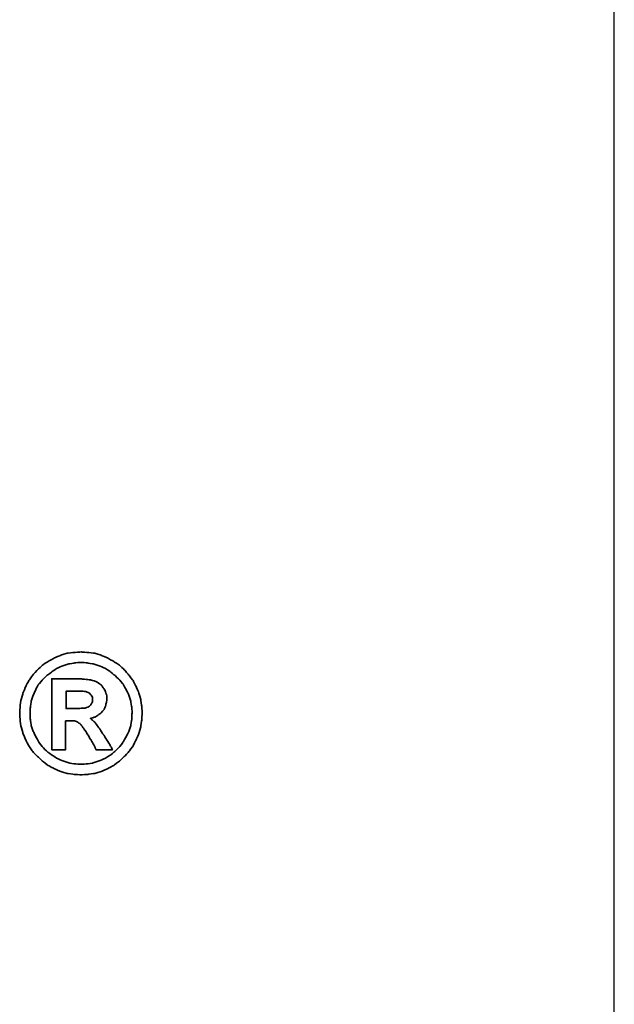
# Model space of a CAD drawing. Header units: millimetres. Extents: x 459 to 856, y -221 to -73.
# Tile 46 of 49: x 792 to 800, y -177 to -164. Entities that reach past the tile are written whole.
import ezdxf

# ---------------------------------------------------------------- set-up
doc = ezdxf.new("R2010")
doc.units = ezdxf.units.MM
for name, color, linetype in [('DIM', 4, 'CONTINUOUS'), ('layer 1', 7, 'CONTINUOUS'), ('OUT', 3, 'CONTINUOUS')]:
    doc.layers.add(name, color=color, linetype=linetype)

# ---------------------------------------------------------------- blocks, each defined once
blk = doc.blocks.new('TBI MOTION logo(完整正式版)')
at = {"layer": 'layer 1', "color": 22, "lineweight": 35}
for points, knots in [([(81.20634, 4.98624), (81.20634, 4.98624), (81.18649, 5.32862), (81.18649, 5.32862), (81.18649, 5.32862), (81.18649, 5.32862), (81.13886, 5.66206), (81.13886, 5.66206), (81.13886, 5.66206), (81.13886, 5.66206), (81.04359, 5.97764), (81.04359, 5.97764), (81.04359, 5.97764), (81.04359, 5.97764), (80.91061, 6.29124), (80.91061, 6.29124), (80.91061, 6.29124), (80.91061, 6.29124), (80.75778, 6.58697), (80.75778, 6.58697), (80.75778, 6.58697), (80.75778, 6.58697), (80.5593, 6.85294), (80.5593, 6.85294), (80.5593, 6.85294), (80.5593, 6.85294), (80.33105, 7.1189), (80.33105, 7.1189), (80.33105, 7.1189), (80.33105, 7.1189), (80.09287, 7.33921), (80.09287, 7.33921), (80.09287, 7.33921), (80.09287, 7.33921), (79.815, 7.51982), (79.815, 7.51982), (79.815, 7.51982), (79.815, 7.51982), (79.51133, 7.69051), (79.51133, 7.69051), (79.51133, 7.69051), (79.51133, 7.69051), (79.19773, 7.8235), (79.19773, 7.8235), (79.19773, 7.8235), (79.19773, 7.8235), (78.88215, 7.91877), (78.88215, 7.91877), (78.88215, 7.91877), (78.88215, 7.91877), (78.54871, 7.95846), (78.54871, 7.95846), (78.54871, 7.95846), (78.54871, 7.95846), (78.21526, 7.98625), (78.21526, 7.98625), (78.21526, 7.98625), (78.21526, 7.98625), (77.87388, 7.95846), (77.87388, 7.95846), (77.87388, 7.95846), (77.87388, 7.95846), (77.54044, 7.91877), (77.54044, 7.91877), (77.54044, 7.91877), (77.54044, 7.91877), (77.22485, 7.8235), (77.22485, 7.8235), (77.22485, 7.8235), (77.22485, 7.8235), (76.91027, 7.69051), (76.91027, 7.69051), (76.91027, 7.69051), (76.91027, 7.69051), (76.6056, 7.51982), (76.6056, 7.51982), (76.6056, 7.51982), (76.6056, 7.51982), (76.32972, 7.33921), (76.32972, 7.33921), (76.32972, 7.33921), (76.32972, 7.33921), (76.09154, 7.1189), (76.09154, 7.1189), (76.09154, 7.1189), (76.09154, 7.1189), (75.86329, 6.85294), (75.86329, 6.85294), (75.86329, 6.85294), (75.86329, 6.85294), (75.66382, 6.58697), (75.66382, 6.58697), (75.66382, 6.58697), (75.66382, 6.58697), (75.51099, 6.29124), (75.51099, 6.29124), (75.51099, 6.29124), (75.51099, 6.29124), (75.37702, 5.97764), (75.37702, 5.97764), (75.37702, 5.97764), (75.37702, 5.97764), (75.28175, 5.66206), (75.28175, 5.66206), (75.28175, 5.66206), (75.28175, 5.66206), (75.23411, 5.32862), (75.23411, 5.32862), (75.23411, 5.32862), (75.23411, 5.32862), (75.21625, 4.98624), (75.21625, 4.98624), (75.21625, 4.98624), (75.21625, 4.98624), (75.23411, 4.6528), (75.23411, 4.6528), (75.23411, 4.6528), (75.23411, 4.6528), (75.28175, 4.32035), (75.28175, 4.32035), (75.28175, 4.32035), (75.28175, 4.32035), (75.37702, 3.99583), (75.37702, 3.99583), (75.37702, 3.99583), (75.37702, 3.99583), (75.51099, 3.68224), (75.51099, 3.68224), (75.51099, 3.68224), (75.51099, 3.68224), (75.66382, 3.38749), (75.66382, 3.38749), (75.66382, 3.38749), (75.66382, 3.38749), (75.86329, 3.10963), (75.86329, 3.10963), (75.86329, 3.10963), (75.86329, 3.10963), (76.09154, 2.87145), (76.09154, 2.87145), (76.09154, 2.87145), (76.09154, 2.87145), (76.32972, 2.6432), (76.32972, 2.6432), (76.32972, 2.6432), (76.32972, 2.6432), (76.6056, 2.43381), (76.6056, 2.43381), (76.6056, 2.43381), (76.6056, 2.43381), (76.91027, 2.27205), (76.91027, 2.27205), (76.91027, 2.27205), (76.91027, 2.27205), (77.22485, 2.13906), (77.22485, 2.13906), (77.22485, 2.13906), (77.22485, 2.13906), (77.54044, 2.0438), (77.54044, 2.0438), (77.54044, 2.0438), (77.54044, 2.0438), (77.87388, 1.99616), (77.87388, 1.99616), (77.87388, 1.99616), (77.87388, 1.99616), (78.21526, 1.97631), (78.21526, 1.97631), (78.21526, 1.97631), (78.21526, 1.97631), (78.54871, 1.99616), (78.54871, 1.99616), (78.54871, 1.99616), (78.54871, 1.99616), (78.88215, 2.0438), (78.88215, 2.0438), (78.88215, 2.0438), (78.88215, 2.0438), (79.19773, 2.13906), (79.19773, 2.13906), (79.19773, 2.13906), (79.19773, 2.13906), (79.51133, 2.27205), (79.51133, 2.27205), (79.51133, 2.27205), (79.51133, 2.27205), (79.815, 2.43381), (79.815, 2.43381), (79.815, 2.43381), (79.815, 2.43381), (80.09287, 2.6432), (80.09287, 2.6432), (80.09287, 2.6432), (80.09287, 2.6432), (80.33105, 2.87145), (80.33105, 2.87145), (80.33105, 2.87145), (80.33105, 2.87145), (80.5593, 3.10963), (80.5593, 3.10963), (80.5593, 3.10963), (80.5593, 3.10963), (80.75778, 3.38749), (80.75778, 3.38749), (80.75778, 3.38749), (80.75778, 3.38749), (80.91061, 3.68224), (80.91061, 3.68224), (80.91061, 3.68224), (80.91061, 3.68224), (81.04359, 3.99583), (81.04359, 3.99583), (81.04359, 3.99583), (81.04359, 3.99583), (81.13886, 4.32035), (81.13886, 4.32035), (81.13886, 4.32035), (81.13886, 4.32035), (81.18649, 4.6528), (81.18649, 4.6528), (81.18649, 4.6528), (81.18649, 4.6528), (81.20634, 4.98624), (81.20634, 4.98624)], [0, 0, 0, 0, 0.01785714, 0.01785714, 0.01785714, 0.01785715, 0.03571429, 0.03571429, 0.03571429, 0.0357143, 0.05357143, 0.05357143, 0.05357143, 0.05357144, 0.07142857, 0.07142857, 0.07142857, 0.07142858, 0.08928571, 0.08928571, 0.08928571, 0.08928572, 0.10714286, 0.10714286, 0.10714286, 0.10714287, 0.125, 0.125, 0.125, 0.12500001, 0.14285714, 0.14285714, 0.14285714, 0.14285715, 0.16071429, 0.16071429, 0.16071429, 0.1607143, 0.17857143, 0.17857143, 0.17857143, 0.17857144, 0.19642857, 0.19642857, 0.19642857, 0.19642858, 0.21428571, 0.21428571, 0.21428571, 0.21428572, 0.23214286, 0.23214286, 0.23214286, 0.23214287, 0.25, 0.25, 0.25, 0.25000001, 0.26785714, 0.26785714, 0.26785714, 0.26785715, 0.28571429, 0.28571429, 0.28571429, 0.2857143, 0.30357143, 0.30357143, 0.30357143, 0.30357144, 0.32142857, 0.32142857, 0.32142857, 0.32142858, 0.33928571, 0.33928571, 0.33928571, 0.33928572, 0.35714286, 0.35714286, 0.35714286, 0.35714287, 0.375, 0.375, 0.375, 0.37500001, 0.39285714, 0.39285714, 0.39285714, 0.39285715, 0.41071429, 0.41071429, 0.41071429, 0.4107143, 0.42857143, 0.42857143, 0.42857143, 0.42857144, 0.44642857, 0.44642857, 0.44642857, 0.44642858, 0.46428571, 0.46428571, 0.46428571, 0.46428572, 0.48214286, 0.48214286, 0.48214286, 0.48214287, 0.5, 0.5, 0.5, 0.50000001, 0.51785714, 0.51785714, 0.51785714, 0.51785715, 0.53571429, 0.53571429, 0.53571429, 0.5357143, 0.55357143, 0.55357143, 0.55357143, 0.55357144, 0.57142857, 0.57142857, 0.57142857, 0.57142858, 0.58928571, 0.58928571, 0.58928571, 0.58928572, 0.60714286, 0.60714286, 0.60714286, 0.60714287, 0.625, 0.625, 0.625, 0.62500001, 0.64285714, 0.64285714, 0.64285714, 0.64285715, 0.66071429, 0.66071429, 0.66071429, 0.6607143, 0.67857143, 0.67857143, 0.67857143, 0.67857144, 0.69642857, 0.69642857, 0.69642857, 0.69642858, 0.71428571, 0.71428571, 0.71428571, 0.71428572, 0.73214286, 0.73214286, 0.73214286, 0.73214287, 0.75, 0.75, 0.75, 0.75000001, 0.76785714, 0.76785714, 0.76785714, 0.76785715, 0.78571429, 0.78571429, 0.78571429, 0.7857143, 0.80357143, 0.80357143, 0.80357143, 0.80357144, 0.82142857, 0.82142857, 0.82142857, 0.82142858, 0.83928571, 0.83928571, 0.83928571, 0.83928572, 0.85714286, 0.85714286, 0.85714286, 0.85714287, 0.875, 0.875, 0.875, 0.87500001, 0.89285714, 0.89285714, 0.89285714, 0.89285715, 0.91071429, 0.91071429, 0.91071429, 0.9107143, 0.92857143, 0.92857143, 0.92857143, 0.92857144, 0.94642857, 0.94642857, 0.94642857, 0.94642858, 0.96428571, 0.96428571, 0.96428571, 0.96428572, 0.98214286, 0.98214286, 0.98214286, 0.98214287, 1, 1, 1, 1]), ([(80.71014, 4.98624), (80.71014, 4.98624), (80.69129, 5.29091), (80.69129, 5.29091), (80.69129, 5.29091), (80.69129, 5.29091), (80.64464, 5.57672), (80.64464, 5.57672), (80.64464, 5.57672), (80.64464, 5.57672), (80.54937, 5.87245), (80.54937, 5.87245), (80.54937, 5.87245), (80.54937, 5.87245), (80.41639, 6.14833), (80.41639, 6.14833), (80.41639, 6.14833), (80.41639, 6.14833), (80.27349, 6.41429), (80.27349, 6.41429), (80.27349, 6.41429), (80.27349, 6.41429), (80.08295, 6.64255), (80.08295, 6.64255), (80.08295, 6.64255), (80.08295, 6.64255), (79.86264, 6.84301), (79.86264, 6.84301), (79.86264, 6.84301), (79.86264, 6.84301), (79.63439, 7.03355), (79.63439, 7.03355), (79.63439, 7.03355), (79.63439, 7.03355), (79.37835, 7.1963), (79.37835, 7.1963), (79.37835, 7.1963), (79.37835, 7.1963), (79.10246, 7.30944), (79.10246, 7.30944), (79.10246, 7.30944), (79.10246, 7.30944), (78.81665, 7.40471), (78.81665, 7.40471), (78.81665, 7.40471), (78.81665, 7.40471), (78.511, 7.45234), (78.511, 7.45234), (78.511, 7.45234), (78.511, 7.45234), (78.21526, 7.47219), (78.21526, 7.47219), (78.21526, 7.47219), (78.21526, 7.47219), (77.9106, 7.45234), (77.9106, 7.45234), (77.9106, 7.45234), (77.9106, 7.45234), (77.61685, 7.40471), (77.61685, 7.40471), (77.61685, 7.40471), (77.61685, 7.40471), (77.32012, 7.30944), (77.32012, 7.30944), (77.32012, 7.30944), (77.32012, 7.30944), (77.06309, 7.1963), (77.06309, 7.1963), (77.06309, 7.1963), (77.06309, 7.1963), (76.80606, 7.03355), (76.80606, 7.03355), (76.80606, 7.03355), (76.80606, 7.03355), (76.55797, 6.84301), (76.55797, 6.84301), (76.55797, 6.84301), (76.55797, 6.84301), (76.34063, 6.64255), (76.34063, 6.64255), (76.34063, 6.64255), (76.34063, 6.64255), (76.1491, 6.41429), (76.1491, 6.41429), (76.1491, 6.41429), (76.1491, 6.41429), (76.0062, 6.14833), (76.0062, 6.14833), (76.0062, 6.14833), (76.0062, 6.14833), (75.88314, 5.87245), (75.88314, 5.87245), (75.88314, 5.87245), (75.88314, 5.87245), (75.77794, 5.57672), (75.77794, 5.57672), (75.77794, 5.57672), (75.77794, 5.57672), (75.73924, 5.29091), (75.73924, 5.29091), (75.73924, 5.29091), (75.73924, 5.29091), (75.72039, 4.98624), (75.72039, 4.98624), (75.72039, 4.98624), (75.72039, 4.98624), (75.73924, 4.67165), (75.73924, 4.67165), (75.73924, 4.67165), (75.73924, 4.67165), (75.77794, 4.37791), (75.77794, 4.37791), (75.77794, 4.37791), (75.77794, 4.37791), (75.88314, 4.10102), (75.88314, 4.10102), (75.88314, 4.10102), (75.88314, 4.10102), (76.0062, 3.83407), (76.0062, 3.83407), (76.0062, 3.83407), (76.0062, 3.83407), (76.15902, 3.56811), (76.15902, 3.56811), (76.15902, 3.56811), (76.15902, 3.56811), (76.34063, 3.32001), (76.34063, 3.32001), (76.34063, 3.32001), (76.34063, 3.32001), (76.55797, 3.11955), (76.55797, 3.11955), (76.55797, 3.11955), (76.55797, 3.11955), (76.80606, 2.92901), (76.80606, 2.92901), (76.80606, 2.92901), (76.80606, 2.92901), (77.06309, 2.76725), (77.06309, 2.76725), (77.06309, 2.76725), (77.06309, 2.76725), (77.32012, 2.65412), (77.32012, 2.65412), (77.32012, 2.65412), (77.32012, 2.65412), (77.61685, 2.55786), (77.61685, 2.55786), (77.61685, 2.55786), (77.61685, 2.55786), (77.9106, 2.51022), (77.9106, 2.51022), (77.9106, 2.51022), (77.9106, 2.51022), (78.21526, 2.49137), (78.21526, 2.49137), (78.21526, 2.49137), (78.21526, 2.49137), (78.511, 2.51022), (78.511, 2.51022), (78.511, 2.51022), (78.511, 2.51022), (78.81665, 2.55786), (78.81665, 2.55786), (78.81665, 2.55786), (78.81665, 2.55786), (79.10246, 2.65412), (79.10246, 2.65412), (79.10246, 2.65412), (79.10246, 2.65412), (79.37835, 2.76725), (79.37835, 2.76725), (79.37835, 2.76725), (79.37835, 2.76725), (79.63439, 2.92901), (79.63439, 2.92901), (79.63439, 2.92901), (79.63439, 2.92901), (79.86264, 3.11955), (79.86264, 3.11955), (79.86264, 3.11955), (79.86264, 3.11955), (80.08295, 3.32001), (80.08295, 3.32001), (80.08295, 3.32001), (80.08295, 3.32001), (80.26356, 3.56811), (80.26356, 3.56811), (80.26356, 3.56811), (80.26356, 3.56811), (80.41639, 3.83407), (80.41639, 3.83407), (80.41639, 3.83407), (80.41639, 3.83407), (80.54937, 4.10102), (80.54937, 4.10102), (80.54937, 4.10102), (80.54937, 4.10102), (80.64464, 4.37791), (80.64464, 4.37791), (80.64464, 4.37791), (80.64464, 4.37791), (80.69129, 4.67165), (80.69129, 4.67165), (80.69129, 4.67165), (80.69129, 4.67165), (80.71014, 4.98624), (80.71014, 4.98624)], [0, 0, 0, 0, 0.01923077, 0.01923077, 0.01923077, 0.01923078, 0.03846154, 0.03846154, 0.03846154, 0.03846155, 0.05769231, 0.05769231, 0.05769231, 0.05769232, 0.07692308, 0.07692308, 0.07692308, 0.07692309, 0.09615385, 0.09615385, 0.09615385, 0.09615386, 0.11538462, 0.11538462, 0.11538462, 0.11538463, 0.13461538, 0.13461538, 0.13461538, 0.13461539, 0.15384615, 0.15384615, 0.15384615, 0.15384616, 0.17307692, 0.17307692, 0.17307692, 0.17307693, 0.19230769, 0.19230769, 0.19230769, 0.1923077, 0.21153846, 0.21153846, 0.21153846, 0.21153847, 0.23076923, 0.23076923, 0.23076923, 0.23076924, 0.25, 0.25, 0.25, 0.25000001, 0.26923077, 0.26923077, 0.26923077, 0.26923078, 0.28846154, 0.28846154, 0.28846154, 0.28846155, 0.30769231, 0.30769231, 0.30769231, 0.30769232, 0.32692308, 0.32692308, 0.32692308, 0.32692309, 0.34615385, 0.34615385, 0.34615385, 0.34615386, 0.36538462, 0.36538462, 0.36538462, 0.36538463, 0.38461538, 0.38461538, 0.38461538, 0.38461539, 0.40384615, 0.40384615, 0.40384615, 0.40384616, 0.42307692, 0.42307692, 0.42307692, 0.42307693, 0.44230769, 0.44230769, 0.44230769, 0.4423077, 0.46153846, 0.46153846, 0.46153846, 0.46153847, 0.48076923, 0.48076923, 0.48076923, 0.48076924, 0.5, 0.5, 0.5, 0.50000001, 0.51923077, 0.51923077, 0.51923077, 0.51923078, 0.53846154, 0.53846154, 0.53846154, 0.53846155, 0.55769231, 0.55769231, 0.55769231, 0.55769232, 0.57692308, 0.57692308, 0.57692308, 0.57692309, 0.59615385, 0.59615385, 0.59615385, 0.59615386, 0.61538462, 0.61538462, 0.61538462, 0.61538463, 0.63461538, 0.63461538, 0.63461538, 0.63461539, 0.65384615, 0.65384615, 0.65384615, 0.65384616, 0.67307692, 0.67307692, 0.67307692, 0.67307693, 0.69230769, 0.69230769, 0.69230769, 0.6923077, 0.71153846, 0.71153846, 0.71153846, 0.71153847, 0.73076923, 0.73076923, 0.73076923, 0.73076924, 0.75, 0.75, 0.75, 0.75000001, 0.76923077, 0.76923077, 0.76923077, 0.76923078, 0.78846154, 0.78846154, 0.78846154, 0.78846155, 0.80769231, 0.80769231, 0.80769231, 0.80769232, 0.82692308, 0.82692308, 0.82692308, 0.82692309, 0.84615385, 0.84615385, 0.84615385, 0.84615386, 0.86538462, 0.86538462, 0.86538462, 0.86538463, 0.88461538, 0.88461538, 0.88461538, 0.88461539, 0.90384615, 0.90384615, 0.90384615, 0.90384616, 0.92307692, 0.92307692, 0.92307692, 0.92307693, 0.94230769, 0.94230769, 0.94230769, 0.9423077, 0.96153846, 0.96153846, 0.96153846, 0.96153847, 0.98076923, 0.98076923, 0.98076923, 0.98076924, 1, 1, 1, 1]), ([(76.78721, 3.2823), (76.78721, 3.2823), (76.78721, 3.32001), (76.78721, 3.32001), (76.78721, 3.32001), (76.78721, 3.32001), (76.78721, 3.42422), (76.78721, 3.42422), (76.78721, 3.42422), (76.78721, 3.42422), (76.78721, 3.59689), (76.78721, 3.59689), (76.78721, 3.59689), (76.78721, 3.59689), (76.78721, 3.80529), (76.78721, 3.80529), (76.78721, 3.80529), (76.78721, 3.80529), (76.78721, 4.0524), (76.78721, 4.0524), (76.78721, 4.0524), (76.78721, 4.0524), (76.78721, 4.32035), (76.78721, 4.32035), (76.78721, 4.32035), (76.78721, 4.32035), (76.78721, 4.92868), (76.78721, 4.92868), (76.78721, 4.92868), (76.78721, 4.92868), (76.78721, 5.53801), (76.78721, 5.53801), (76.78721, 5.53801), (76.78721, 5.53801), (76.78721, 5.82482), (76.78721, 5.82482), (76.78721, 5.82482), (76.78721, 5.82482), (76.78721, 6.07291), (76.78721, 6.07291), (76.78721, 6.07291), (76.78721, 6.07291), (76.78721, 6.30017), (76.78721, 6.30017), (76.78721, 6.30017), (76.78721, 6.30017), (76.78721, 6.45399), (76.78721, 6.45399), (76.78721, 6.45399), (76.78721, 6.45399), (76.78721, 6.5572), (76.78721, 6.5572), (76.78721, 6.5572), (76.78721, 6.5572), (76.78721, 6.59689), (76.78721, 6.59689), (76.78721, 6.59689), (76.78721, 6.59689), (76.78721, 6.67232), (76.78721, 6.67232), (76.78721, 6.67232), (76.78721, 6.67232), (76.8537, 6.67232), (76.8537, 6.67232), (76.8537, 6.67232), (76.8537, 6.67232), (76.87355, 6.67232), (76.87355, 6.67232), (76.87355, 6.67232), (76.87355, 6.67232), (76.91027, 6.67232), (76.91027, 6.67232), (76.91027, 6.67232), (76.91027, 6.67232), (77.04424, 6.67232), (77.04424, 6.67232), (77.04424, 6.67232), (77.04424, 6.67232), (77.22485, 6.67232), (77.22485, 6.67232), (77.22485, 6.67232), (77.22485, 6.67232), (77.43524, 6.67232), (77.43524, 6.67232), (77.43524, 6.67232), (77.43524, 6.67232), (77.65357, 6.67232), (77.65357, 6.67232), (77.65357, 6.67232), (77.65357, 6.67232), (77.82625, 6.67232), (77.82625, 6.67232), (77.82625, 6.67232), (77.82625, 6.67232), (77.94037, 6.67232), (77.94037, 6.67232), (77.94037, 6.67232), (77.94037, 6.67232), (77.97709, 6.67232), (77.97709, 6.67232), (77.97709, 6.67232), (77.97709, 6.67232), (77.99694, 6.67232), (77.99694, 6.67232), (77.99694, 6.67232), (77.99694, 6.67232), (78.00686, 6.67232), (78.00686, 6.67232), (78.00686, 6.67232), (78.00686, 6.67232), (78.28275, 6.6624), (78.28275, 6.6624), (78.28275, 6.6624), (78.28275, 6.6624), (78.50107, 6.64255), (78.50107, 6.64255), (78.50107, 6.64255), (78.50107, 6.64255), (78.511, 6.64255), (78.511, 6.64255), (78.511, 6.64255), (78.511, 6.64255), (78.70154, 6.61476), (78.70154, 6.61476), (78.70154, 6.61476), (78.70154, 6.61476), (78.70154, 6.60483), (78.70154, 6.60483), (78.70154, 6.60483), (78.70154, 6.60483), (78.86429, 6.56713), (78.86429, 6.56713), (78.86429, 6.56713), (78.86429, 6.56713), (78.87223, 6.56713), (78.87223, 6.56713), (78.87223, 6.56713), (78.87223, 6.56713), (78.99727, 6.51056), (78.99727, 6.51056), (78.99727, 6.51056), (78.99727, 6.51056), (79.00719, 6.51056), (79.00719, 6.51056), (79.00719, 6.51056), (79.00719, 6.51056), (79.00719, 6.50162), (79.00719, 6.50162), (79.00719, 6.50162), (79.00719, 6.50162), (79.1104, 6.43415), (79.1104, 6.43415), (79.1104, 6.43415), (79.1104, 6.43415), (79.12132, 6.43415), (79.12132, 6.43415), (79.12132, 6.43415), (79.12132, 6.43415), (79.22552, 6.34781), (79.22552, 6.34781), (79.22552, 6.34781), (79.22552, 6.34781), (79.23544, 6.33888), (79.23544, 6.33888), (79.23544, 6.33888), (79.23544, 6.33888), (79.23544, 6.32895), (79.23544, 6.32895), (79.23544, 6.32895), (79.23544, 6.32895), (79.31087, 6.21483), (79.31087, 6.21483), (79.31087, 6.21483), (79.31087, 6.21483), (79.38629, 6.1007), (79.38629, 6.1007), (79.38629, 6.1007), (79.38629, 6.1007), (79.3972, 6.1007), (79.3972, 6.1007), (79.3972, 6.1007), (79.3972, 6.1007), (79.3972, 6.09078), (79.3972, 6.09078), (79.3972, 6.09078), (79.3972, 6.09078), (79.43392, 5.97764), (79.43392, 5.97764), (79.43392, 5.97764), (79.43392, 5.97764), (79.43392, 5.96772), (79.43392, 5.96772), (79.43392, 5.96772), (79.43392, 5.96772), (79.47362, 5.83474), (79.47362, 5.83474), (79.47362, 5.83474), (79.47362, 5.83474), (79.48156, 5.82482), (79.48156, 5.82482), (79.48156, 5.82482), (79.48156, 5.82482), (79.48156, 5.69977), (79.48156, 5.69977), (79.48156, 5.69977), (79.48156, 5.69977), (79.48156, 5.69183), (79.48156, 5.69183), (79.48156, 5.69183), (79.48156, 5.69183), (79.4637, 5.51915), (79.4637, 5.51915), (79.4637, 5.51915), (79.4637, 5.51915), (79.4637, 5.51122), (79.4637, 5.51122), (79.4637, 5.51122), (79.4637, 5.51122), (79.45377, 5.51122), (79.45377, 5.51122), (79.45377, 5.51122), (79.45377, 5.51122), (79.41507, 5.34847), (79.41507, 5.34847), (79.41507, 5.34847), (79.41507, 5.34847), (79.41507, 5.33854), (79.41507, 5.33854), (79.41507, 5.33854), (79.41507, 5.33854), (79.41507, 5.32862), (79.41507, 5.32862), (79.41507, 5.32862), (79.41507, 5.32862), (79.33865, 5.16785), (79.33865, 5.16785), (79.33865, 5.16785), (79.33865, 5.16785), (79.33071, 5.15693), (79.33071, 5.15693), (79.33071, 5.15693), (79.33071, 5.15693), (79.2156, 5.02495), (79.2156, 5.02495), (79.2156, 5.02495), (79.2156, 5.02495), (79.20567, 5.01502), (79.20567, 5.01502), (79.20567, 5.01502), (79.20567, 5.01502), (79.05483, 4.89991), (79.05483, 4.89991), (79.05483, 4.89991), (79.05483, 4.89991), (79.04491, 4.89197), (79.04491, 4.89197), (79.04491, 4.89197), (79.04491, 4.89197), (78.89208, 4.7967), (78.89208, 4.7967), (78.89208, 4.7967), (78.89208, 4.7967), (78.88215, 4.7967), (78.88215, 4.7967), (78.88215, 4.7967), (78.88215, 4.7967), (78.69161, 4.73913), (78.69161, 4.73913), (78.69161, 4.73913), (78.69161, 4.73913), (78.68169, 4.73913), (78.68169, 4.73913), (78.68169, 4.73913), (78.68169, 4.73913), (78.68169, 4.72921), (78.68169, 4.72921), (78.68169, 4.72921), (78.68169, 4.72921), (78.78688, 4.63394), (78.78688, 4.63394), (78.78688, 4.63394), (78.78688, 4.63394), (78.902, 4.52875), (78.902, 4.52875), (78.902, 4.52875), (78.902, 4.52875), (78.91093, 4.52081), (78.91093, 4.52081), (78.91093, 4.52081), (78.91093, 4.52081), (79.02506, 4.36798), (79.02506, 4.36798), (79.02506, 4.36798), (79.02506, 4.36798), (79.1501, 4.1953), (79.1501, 4.1953), (79.1501, 4.1953), (79.1501, 4.1953), (79.1501, 4.18736), (79.1501, 4.18736), (79.1501, 4.18736), (79.1501, 4.18736), (79.29201, 3.96705), (79.29201, 3.96705), (79.29201, 3.96705), (79.29201, 3.96705), (79.31087, 3.93828), (79.31087, 3.93828), (79.31087, 3.93828), (79.31087, 3.93828), (79.32079, 3.93828), (79.32079, 3.93828), (79.32079, 3.93828), (79.32079, 3.93828), (79.3585, 3.87178), (79.3585, 3.87178), (79.3585, 3.87178), (79.3585, 3.87178), (79.50141, 3.64353), (79.50141, 3.64353), (79.50141, 3.64353), (79.50141, 3.64353), (79.51133, 3.64353), (79.51133, 3.64353), (79.51133, 3.64353), (79.51133, 3.64353), (79.64431, 3.41528), (79.64431, 3.41528), (79.64431, 3.41528), (79.64431, 3.41528), (79.68202, 3.3478), (79.68202, 3.3478), (79.68202, 3.3478), (79.68202, 3.3478), (79.70187, 3.31009), (79.70187, 3.31009), (79.70187, 3.31009), (79.70187, 3.31009), (79.7495, 3.2049), (79.7495, 3.2049), (79.7495, 3.2049), (79.7495, 3.2049), (79.64431, 3.2049), (79.64431, 3.2049), (79.64431, 3.2049), (79.64431, 3.2049), (79.62546, 3.2049), (79.62546, 3.2049), (79.62546, 3.2049), (79.62546, 3.2049), (79.53912, 3.2049), (79.53912, 3.2049), (79.53912, 3.2049), (79.53912, 3.2049), (79.31087, 3.2049), (79.31087, 3.2049), (79.31087, 3.2049), (79.31087, 3.2049), (79.08262, 3.2049), (79.08262, 3.2049), (79.08262, 3.2049), (79.08262, 3.2049), (79.00719, 3.2049), (79.00719, 3.2049), (79.00719, 3.2049), (79.00719, 3.2049), (78.98735, 3.2049), (78.98735, 3.2049), (78.98735, 3.2049), (78.98735, 3.2049), (78.94964, 3.2049), (78.94964, 3.2049), (78.94964, 3.2049), (78.94964, 3.2049), (78.92979, 3.24459), (78.92979, 3.24459), (78.92979, 3.24459), (78.92979, 3.24459), (78.91093, 3.2823), (78.91093, 3.2823), (78.91093, 3.2823), (78.91093, 3.2823), (78.91093, 3.29223), (78.91093, 3.29223), (78.91093, 3.29223), (78.91093, 3.29223), (78.89208, 3.3478), (78.89208, 3.3478), (78.89208, 3.3478), (78.89208, 3.3478), (78.78688, 3.52048), (78.78688, 3.52048), (78.78688, 3.52048), (78.78688, 3.52048), (78.69161, 3.7001), (78.69161, 3.7001), (78.69161, 3.7001), (78.69161, 3.7001), (78.6539, 3.7388), (78.6539, 3.7388), (78.6539, 3.7388), (78.6539, 3.7388), (78.64398, 3.74873), (78.64398, 3.74873), (78.64398, 3.74873), (78.64398, 3.74873), (78.64398, 3.75766), (78.64398, 3.75766), (78.64398, 3.75766), (78.64398, 3.75766), (78.63405, 3.78644), (78.63405, 3.78644), (78.63405, 3.78644), (78.63405, 3.78644), (78.48321, 4.04347), (78.48321, 4.04347), (78.48321, 4.04347), (78.48321, 4.04347), (78.33038, 4.2618), (78.33038, 4.2618), (78.33038, 4.2618), (78.33038, 4.2618), (78.20732, 4.43447), (78.20732, 4.43447), (78.20732, 4.43447), (78.20732, 4.43447), (78.09221, 4.52081), (78.09221, 4.52081), (78.09221, 4.52081), (78.09221, 4.52081), (78.02472, 4.56845), (78.02472, 4.56845), (78.02472, 4.56845), (78.02472, 4.56845), (77.9493, 4.60616), (77.9493, 4.60616), (77.9493, 4.60616), (77.9493, 4.60616), (77.8451, 4.61608), (77.8451, 4.61608), (77.8451, 4.61608), (77.8451, 4.61608), (77.71113, 4.61608), (77.71113, 4.61608), (77.71113, 4.61608), (77.71113, 4.61608), (77.69128, 4.61608), (77.69128, 4.61608), (77.69128, 4.61608), (77.69128, 4.61608), (77.67342, 4.61608), (77.67342, 4.61608), (77.67342, 4.61608), (77.67342, 4.61608), (77.5583, 4.61608), (77.5583, 4.61608), (77.5583, 4.61608), (77.5583, 4.61608), (77.46303, 4.61608), (77.46303, 4.61608), (77.46303, 4.61608), (77.46303, 4.61608), (77.46303, 4.54761), (77.46303, 4.54761), (77.46303, 4.54761), (77.46303, 4.54761), (77.46303, 4.47318), (77.46303, 4.47318), (77.46303, 4.47318), (77.46303, 4.47318), (77.46303, 4.24294), (77.46303, 4.24294), (77.46303, 4.24294), (77.46303, 4.24294), (77.46303, 3.99583), (77.46303, 3.99583), (77.46303, 3.99583), (77.46303, 3.99583), (77.46303, 3.72888), (77.46303, 3.72888), (77.46303, 3.72888), (77.46303, 3.72888), (77.46303, 3.51055), (77.46303, 3.51055), (77.46303, 3.51055), (77.46303, 3.51055), (77.46303, 3.42422), (77.46303, 3.42422), (77.46303, 3.42422), (77.46303, 3.42422), (77.46303, 3.35773), (77.46303, 3.35773), (77.46303, 3.35773), (77.46303, 3.35773), (77.46303, 3.30017), (77.46303, 3.30017), (77.46303, 3.30017), (77.46303, 3.30017), (77.46303, 3.2823), (77.46303, 3.2823), (77.46303, 3.2823), (77.46303, 3.2823), (77.46303, 3.2049), (77.46303, 3.2049), (77.46303, 3.2049), (77.46303, 3.2049), (77.39753, 3.2049), (77.39753, 3.2049), (77.39753, 3.2049), (77.39753, 3.2049), (77.37768, 3.2049), (77.37768, 3.2049), (77.37768, 3.2049), (77.37768, 3.2049), (77.32012, 3.2049), (77.32012, 3.2049), (77.32012, 3.2049), (77.32012, 3.2049), (77.12165, 3.2049), (77.12165, 3.2049), (77.12165, 3.2049), (77.12165, 3.2049), (76.94897, 3.2049), (76.94897, 3.2049), (76.94897, 3.2049), (76.94897, 3.2049), (76.8924, 3.2049), (76.8924, 3.2049), (76.8924, 3.2049), (76.8924, 3.2049), (76.8537, 3.2049), (76.8537, 3.2049), (76.8537, 3.2049), (76.8537, 3.2049), (76.78721, 3.2049), (76.78721, 3.2049), (76.78721, 3.2049), (76.78721, 3.2049), (76.78721, 3.2823), (76.78721, 3.2823)], [0, 0, 0, 0, 0.00740741, 0.00740741, 0.00740741, 0.00740742, 0.01481481, 0.01481481, 0.01481481, 0.01481482, 0.02222222, 0.02222222, 0.02222222, 0.02222223, 0.02962963, 0.02962963, 0.02962963, 0.02962964, 0.03703704, 0.03703704, 0.03703704, 0.03703705, 0.04444444, 0.04444444, 0.04444444, 0.04444445, 0.05185185, 0.05185185, 0.05185185, 0.05185186, 0.05925926, 0.05925926, 0.05925926, 0.05925927, 0.06666667, 0.06666667, 0.06666667, 0.06666668, 0.07407407, 0.07407407, 0.07407407, 0.07407408, 0.08148148, 0.08148148, 0.08148148, 0.08148149, 0.08888889, 0.08888889, 0.08888889, 0.0888889, 0.0962963, 0.0962963, 0.0962963, 0.09629631, 0.1037037, 0.1037037, 0.1037037, 0.10370371, 0.11111111, 0.11111111, 0.11111111, 0.11111112, 0.11851852, 0.11851852, 0.11851852, 0.11851853, 0.12592593, 0.12592593, 0.12592593, 0.12592594, 0.13333333, 0.13333333, 0.13333333, 0.13333334, 0.14074074, 0.14074074, 0.14074074, 0.14074075, 0.14814815, 0.14814815, 0.14814815, 0.14814816, 0.15555556, 0.15555556, 0.15555556, 0.15555557, 0.16296296, 0.16296296, 0.16296296, 0.16296297, 0.17037037, 0.17037037, 0.17037037, 0.17037038, 0.17777778, 0.17777778, 0.17777778, 0.17777779, 0.18518519, 0.18518519, 0.18518519, 0.1851852, 0.19259259, 0.19259259, 0.19259259, 0.1925926, 0.2, 0.2, 0.2, 0.20000001, 0.20740741, 0.20740741, 0.20740741, 0.20740742, 0.21481481, 0.21481481, 0.21481481, 0.21481482, 0.22222222, 0.22222222, 0.22222222, 0.22222223, 0.22962963, 0.22962963, 0.22962963, 0.22962964, 0.23703704, 0.23703704, 0.23703704, 0.23703705, 0.24444444, 0.24444444, 0.24444444, 0.24444445, 0.25185185, 0.25185185, 0.25185185, 0.25185186, 0.25925926, 0.25925926, 0.25925926, 0.25925927, 0.26666667, 0.26666667, 0.26666667, 0.26666668, 0.27407407, 0.27407407, 0.27407407, 0.27407408, 0.28148148, 0.28148148, 0.28148148, 0.28148149, 0.28888889, 0.28888889, 0.28888889, 0.2888889, 0.2962963, 0.2962963, 0.2962963, 0.29629631, 0.3037037, 0.3037037, 0.3037037, 0.30370371, 0.31111111, 0.31111111, 0.31111111, 0.31111112, 0.31851852, 0.31851852, 0.31851852, 0.31851853, 0.32592593, 0.32592593, 0.32592593, 0.32592594, 0.33333333, 0.33333333, 0.33333333, 0.33333334, 0.34074074, 0.34074074, 0.34074074, 0.34074075, 0.34814815, 0.34814815, 0.34814815, 0.34814816, 0.35555556, 0.35555556, 0.35555556, 0.35555557, 0.36296296, 0.36296296, 0.36296296, 0.36296297, 0.37037037, 0.37037037, 0.37037037, 0.37037038, 0.37777778, 0.37777778, 0.37777778, 0.37777779, 0.38518519, 0.38518519, 0.38518519, 0.3851852, 0.39259259, 0.39259259, 0.39259259, 0.3925926, 0.4, 0.4, 0.4, 0.40000001, 0.40740741, 0.40740741, 0.40740741, 0.40740742, 0.41481481, 0.41481481, 0.41481481, 0.41481482, 0.42222222, 0.42222222, 0.42222222, 0.42222223, 0.42962963, 0.42962963, 0.42962963, 0.42962964, 0.43703704, 0.43703704, 0.43703704, 0.43703705, 0.44444444, 0.44444444, 0.44444444, 0.44444445, 0.45185185, 0.45185185, 0.45185185, 0.45185186, 0.45925926, 0.45925926, 0.45925926, 0.45925927, 0.46666667, 0.46666667, 0.46666667, 0.46666668, 0.47407407, 0.47407407, 0.47407407, 0.47407408, 0.48148148, 0.48148148, 0.48148148, 0.48148149, 0.48888889, 0.48888889, 0.48888889, 0.4888889, 0.4962963, 0.4962963, 0.4962963, 0.49629631, 0.5037037, 0.5037037, 0.5037037, 0.50370371, 0.51111111, 0.51111111, 0.51111111, 0.51111112, 0.51851852, 0.51851852, 0.51851852, 0.51851853, 0.52592593, 0.52592593, 0.52592593, 0.52592594, 0.53333333, 0.53333333, 0.53333333, 0.53333334, 0.54074074, 0.54074074, 0.54074074, 0.54074075, 0.54814815, 0.54814815, 0.54814815, 0.54814816, 0.55555556, 0.55555556, 0.55555556, 0.55555557, 0.56296296, 0.56296296, 0.56296296, 0.56296297, 0.57037037, 0.57037037, 0.57037037, 0.57037038, 0.57777778, 0.57777778, 0.57777778, 0.57777779, 0.58518519, 0.58518519, 0.58518519, 0.5851852, 0.59259259, 0.59259259, 0.59259259, 0.5925926, 0.6, 0.6, 0.6, 0.60000001, 0.60740741, 0.60740741, 0.60740741, 0.60740742, 0.61481481, 0.61481481, 0.61481481, 0.61481482, 0.62222222, 0.62222222, 0.62222222, 0.62222223, 0.62962963, 0.62962963, 0.62962963, 0.62962964, 0.63703704, 0.63703704, 0.63703704, 0.63703705, 0.64444444, 0.64444444, 0.64444444, 0.64444445, 0.65185185, 0.65185185, 0.65185185, 0.65185186, 0.65925926, 0.65925926, 0.65925926, 0.65925927, 0.66666667, 0.66666667, 0.66666667, 0.66666668, 0.67407407, 0.67407407, 0.67407407, 0.67407408, 0.68148148, 0.68148148, 0.68148148, 0.68148149, 0.68888889, 0.68888889, 0.68888889, 0.6888889, 0.6962963, 0.6962963, 0.6962963, 0.69629631, 0.7037037, 0.7037037, 0.7037037, 0.70370371, 0.71111111, 0.71111111, 0.71111111, 0.71111112, 0.71851852, 0.71851852, 0.71851852, 0.71851853, 0.72592593, 0.72592593, 0.72592593, 0.72592594, 0.73333333, 0.73333333, 0.73333333, 0.73333334, 0.74074074, 0.74074074, 0.74074074, 0.74074075, 0.74814815, 0.74814815, 0.74814815, 0.74814816, 0.75555556, 0.75555556, 0.75555556, 0.75555557, 0.76296296, 0.76296296, 0.76296296, 0.76296297, 0.77037037, 0.77037037, 0.77037037, 0.77037038, 0.77777778, 0.77777778, 0.77777778, 0.77777779, 0.78518519, 0.78518519, 0.78518519, 0.7851852, 0.79259259, 0.79259259, 0.79259259, 0.7925926, 0.8, 0.8, 0.8, 0.80000001, 0.80740741, 0.80740741, 0.80740741, 0.80740742, 0.81481481, 0.81481481, 0.81481481, 0.81481482, 0.82222222, 0.82222222, 0.82222222, 0.82222223, 0.82962963, 0.82962963, 0.82962963, 0.82962964, 0.83703704, 0.83703704, 0.83703704, 0.83703705, 0.84444444, 0.84444444, 0.84444444, 0.84444445, 0.85185185, 0.85185185, 0.85185185, 0.85185186, 0.85925926, 0.85925926, 0.85925926, 0.85925927, 0.86666667, 0.86666667, 0.86666667, 0.86666668, 0.87407407, 0.87407407, 0.87407407, 0.87407408, 0.88148148, 0.88148148, 0.88148148, 0.88148149, 0.88888889, 0.88888889, 0.88888889, 0.8888889, 0.8962963, 0.8962963, 0.8962963, 0.89629631, 0.9037037, 0.9037037, 0.9037037, 0.90370371, 0.91111111, 0.91111111, 0.91111111, 0.91111112, 0.91851852, 0.91851852, 0.91851852, 0.91851853, 0.92592593, 0.92592593, 0.92592593, 0.92592594, 0.93333333, 0.93333333, 0.93333333, 0.93333334, 0.94074074, 0.94074074, 0.94074074, 0.94074075, 0.94814815, 0.94814815, 0.94814815, 0.94814816, 0.95555556, 0.95555556, 0.95555556, 0.95555557, 0.96296296, 0.96296296, 0.96296296, 0.96296297, 0.97037037, 0.97037037, 0.97037037, 0.97037038, 0.97777778, 0.97777778, 0.97777778, 0.97777779, 0.98518519, 0.98518519, 0.98518519, 0.9851852, 0.99259259, 0.99259259, 0.99259259, 0.9925926, 1, 1, 1, 1]), ([(77.48288, 6.07291), (77.48288, 6.07291), (77.48288, 5.99551), (77.48288, 5.99551), (77.48288, 5.99551), (77.48288, 5.99551), (77.48288, 5.82482), (77.48288, 5.82482), (77.48288, 5.82482), (77.48288, 5.82482), (77.48288, 5.63328), (77.48288, 5.63328), (77.48288, 5.63328), (77.48288, 5.63328), (77.48288, 5.46358), (77.48288, 5.46358), (77.48288, 5.46358), (77.48288, 5.46358), (77.48288, 5.29091), (77.48288, 5.29091), (77.48288, 5.29091), (77.48288, 5.29091), (77.48288, 5.21449), (77.48288, 5.21449), (77.48288, 5.21449), (77.48288, 5.21449), (77.50074, 5.21449), (77.50074, 5.21449), (77.50074, 5.21449), (77.50074, 5.21449), (77.71113, 5.21449), (77.71113, 5.21449), (77.71113, 5.21449), (77.71113, 5.21449), (77.94037, 5.21449), (77.94037, 5.21449), (77.94037, 5.21449), (77.94037, 5.21449), (78.01579, 5.21449), (78.01579, 5.21449), (78.01579, 5.21449), (78.01579, 5.21449), (78.03465, 5.21449), (78.03465, 5.21449), (78.03465, 5.21449), (78.03465, 5.21449), (78.2629, 5.23335), (78.2629, 5.23335), (78.2629, 5.23335), (78.2629, 5.23335), (78.42565, 5.24327), (78.42565, 5.24327), (78.42565, 5.24327), (78.42565, 5.24327), (78.54871, 5.28098), (78.54871, 5.28098), (78.54871, 5.28098), (78.54871, 5.28098), (78.62611, 5.32862), (78.62611, 5.32862), (78.62611, 5.32862), (78.62611, 5.32862), (78.69161, 5.40503), (78.69161, 5.40503), (78.69161, 5.40503), (78.69161, 5.40503), (78.73925, 5.48145), (78.73925, 5.48145), (78.73925, 5.48145), (78.73925, 5.48145), (78.77696, 5.55885), (78.77696, 5.55885), (78.77696, 5.55885), (78.77696, 5.55885), (78.77696, 5.65214), (78.77696, 5.65214), (78.77696, 5.65214), (78.77696, 5.65214), (78.76902, 5.76726), (78.76902, 5.76726), (78.76902, 5.76726), (78.76902, 5.76726), (78.71146, 5.87245), (78.71146, 5.87245), (78.71146, 5.87245), (78.71146, 5.87245), (78.62611, 5.96772), (78.62611, 5.96772), (78.62611, 5.96772), (78.62611, 5.96772), (78.511, 6.02528), (78.511, 6.02528), (78.511, 6.02528), (78.511, 6.02528), (78.44451, 6.05306), (78.44451, 6.05306), (78.44451, 6.05306), (78.44451, 6.05306), (78.32046, 6.06299), (78.32046, 6.06299), (78.32046, 6.06299), (78.32046, 6.06299), (78.18748, 6.07291), (78.18748, 6.07291), (78.18748, 6.07291), (78.18748, 6.07291), (77.99694, 6.07291), (77.99694, 6.07291), (77.99694, 6.07291), (77.99694, 6.07291), (77.97709, 6.07291), (77.97709, 6.07291), (77.97709, 6.07291), (77.97709, 6.07291), (77.90167, 6.07291), (77.90167, 6.07291), (77.90167, 6.07291), (77.90167, 6.07291), (77.69128, 6.07291), (77.69128, 6.07291), (77.69128, 6.07291), (77.69128, 6.07291), (77.50074, 6.07291), (77.50074, 6.07291), (77.50074, 6.07291), (77.50074, 6.07291), (77.48288, 6.07291), (77.48288, 6.07291)], [0, 0, 0, 0, 0.03125, 0.03125, 0.03125, 0.03125001, 0.0625, 0.0625, 0.0625, 0.06250001, 0.09375, 0.09375, 0.09375, 0.09375001, 0.125, 0.125, 0.125, 0.12500001, 0.15625, 0.15625, 0.15625, 0.15625001, 0.1875, 0.1875, 0.1875, 0.18750001, 0.21875, 0.21875, 0.21875, 0.21875001, 0.25, 0.25, 0.25, 0.25000001, 0.28125, 0.28125, 0.28125, 0.28125001, 0.3125, 0.3125, 0.3125, 0.31250001, 0.34375, 0.34375, 0.34375, 0.34375001, 0.375, 0.375, 0.375, 0.37500001, 0.40625, 0.40625, 0.40625, 0.40625001, 0.4375, 0.4375, 0.4375, 0.43750001, 0.46875, 0.46875, 0.46875, 0.46875001, 0.5, 0.5, 0.5, 0.50000001, 0.53125, 0.53125, 0.53125, 0.53125001, 0.5625, 0.5625, 0.5625, 0.56250001, 0.59375, 0.59375, 0.59375, 0.59375001, 0.625, 0.625, 0.625, 0.62500001, 0.65625, 0.65625, 0.65625, 0.65625001, 0.6875, 0.6875, 0.6875, 0.68750001, 0.71875, 0.71875, 0.71875, 0.71875001, 0.75, 0.75, 0.75, 0.75000001, 0.78125, 0.78125, 0.78125, 0.78125001, 0.8125, 0.8125, 0.8125, 0.81250001, 0.84375, 0.84375, 0.84375, 0.84375001, 0.875, 0.875, 0.875, 0.87500001, 0.90625, 0.90625, 0.90625, 0.90625001, 0.9375, 0.9375, 0.9375, 0.93750001, 0.96875, 0.96875, 0.96875, 0.96875001, 1, 1, 1, 1])]:
    blk.add_open_spline(points, degree=3, knots=knots, dxfattribs=at)

msp = doc.modelspace()

# ---------------------------------------------------------------- linework, layer by layer
at = {"layer": 'OUT', "color": 0}
msp.add_line((800.399, -184.788), (800.399, -147.288), dxfattribs=at)

# ---------------------------------------------------------------- block references
at = {"layer": 'DIM', "color": 7, "xscale": 0.2778823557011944, "yscale": 0.2778823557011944, "zscale": 0.2778823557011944}
msp.add_blockref('TBI MOTION logo(完整正式版)', (771.419, -174.73), dxfattribs=at)

doc.saveas('drawing.dxf')
